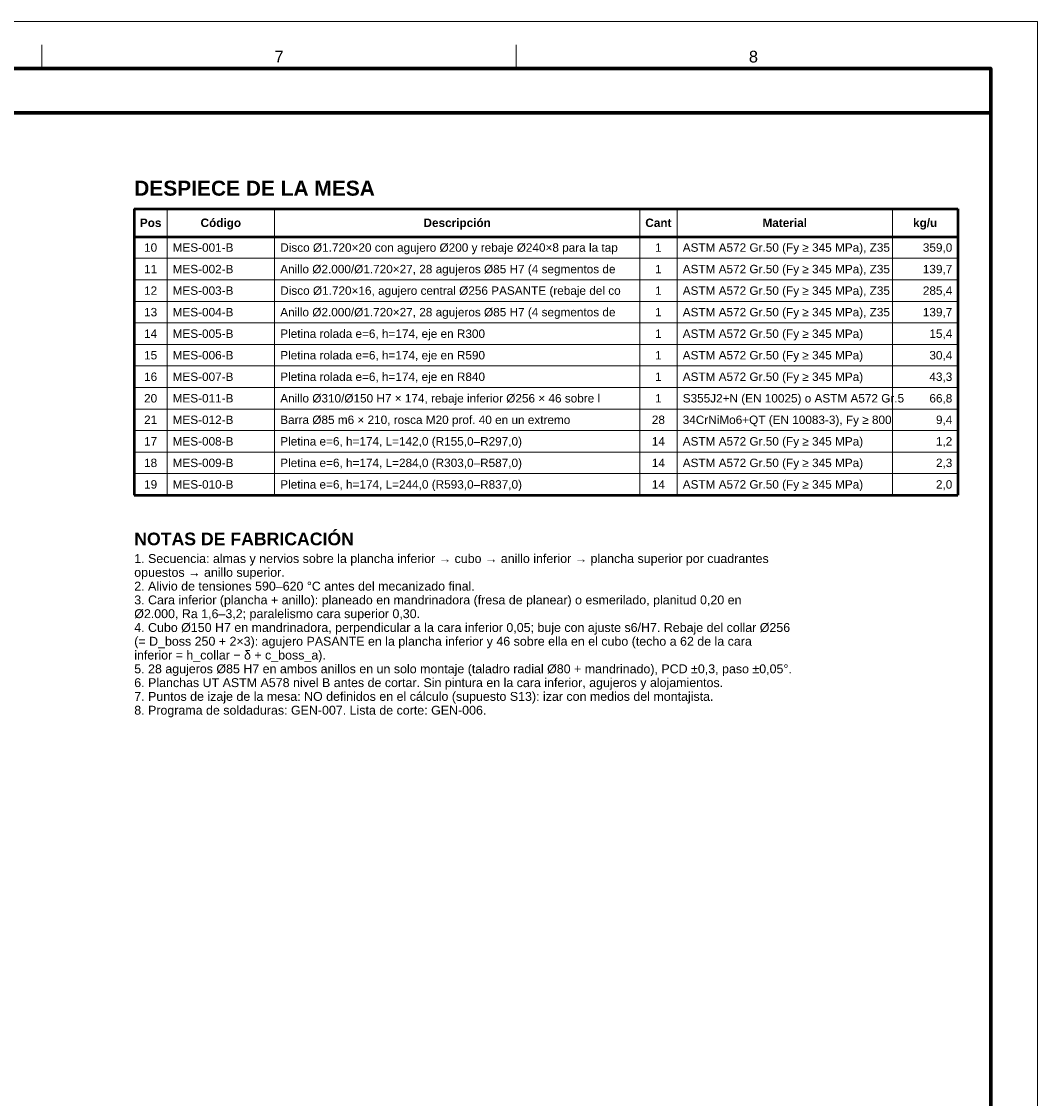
# Model space of a CAD drawing. Header units: millimetres. Extents: x 0 to 841, y 0 to 594.
# Tile 256 of 256: x 624 to 841, y 364 to 594. Entities that reach past the tile are written whole.
import ezdxf
from ezdxf.enums import TextEntityAlignment as Align

# ---------------------------------------------------------------- set-up
doc = ezdxf.new("R2010")
doc.units = ezdxf.units.MM
for name, color, linetype, lineweight in [('FINA', 7, 'CONTINUOUS', 18), ('MARCO', 7, 'CONTINUOUS', 70), ('TXT', 7, 'CONTINUOUS', 25), ('VIS', 7, 'CONTINUOUS', 50)]:
    doc.layers.add(name, color=color, linetype=linetype, lineweight=lineweight)
doc.styles.add('STD', font='LiberationSans-Regular.ttf')
doc.styles.add('STDB', font='LiberationSans-Bold.ttf')

msp = doc.modelspace()

# ---------------------------------------------------------------- linework, layer by layer
at = {"layer": 'FINA'}
for p, q in [((628.25, 584), (628.25, 589)), ((729.62, 584), (729.62, 589)), ((655, 554), (655, 492.82)), ((678, 554), (678, 492.82)), ((756, 554), (756, 492.82)), ((764, 554), (764, 492.82)), ((810, 554), (810, 492.82)), ((648, 543.42), (824, 543.42)), ((648, 538.82), (824, 538.82)), ((648, 534.22), (824, 534.22)), ((648, 529.62), (824, 529.62)), ((648, 525.02), (824, 525.02)), ((648, 520.42), (824, 520.42)), ((648, 515.82), (824, 515.82)), ((648, 511.22), (824, 511.22)), ((648, 506.62), (824, 506.62)), ((648, 502.02), (824, 502.02)), ((648, 497.42), (824, 497.42))]:
    msp.add_line(p, q, dxfattribs=at)
msp.add_lwpolyline([(0, 0), (841, 0), (841, 594), (0, 594)], close=True, dxfattribs=at)
at = {"layer": 'MARCO'}
for points in [[(20, 10), (831, 10), (831, 584), (20, 584)], [(20, 574.5), (831, 574.5), (831, 584), (20, 584)]]:
    msp.add_lwpolyline(points, close=True, dxfattribs=at)
at = {"layer": 'VIS'}
for p, q in [((648, 554), (824, 554)), ((648, 554), (648, 492.82)), ((824, 554), (824, 492.82)), ((648, 548.02), (824, 548.02)), ((648, 492.82), (824, 492.82))]:
    msp.add_line(p, q, dxfattribs=at)

# ---------------------------------------------------------------- texts
at = {"layer": 'TXT'}
for s, height, style, p in [('7', 2.5, 'STD', (678.94, 586.5)), ('8', 2.5, 'STD', (780.31, 586.5)), ('Código', 1.8, 'STDB', (666.5, 551.01)), ('Descripción', 1.8, 'STDB', (717, 551.01)), ('Pos', 1.8, 'STDB', (651.5, 551.01)), ('Cant', 1.8, 'STDB', (760, 551.01)), ('Material', 1.8, 'STDB', (787, 551.01)), ('kg/u', 1.8, 'STDB', (817, 551.01)), ('10', 1.8, 'STD', (651.5, 545.72)), ('1', 1.8, 'STD', (760, 545.72)), ('11', 1.8, 'STD', (651.5, 541.12)), ('1', 1.8, 'STD', (760, 541.12)), ('12', 1.8, 'STD', (651.5, 536.52)), ('1', 1.8, 'STD', (760, 536.52)), ('13', 1.8, 'STD', (651.5, 531.92)), ('1', 1.8, 'STD', (760, 531.92)), ('14', 1.8, 'STD', (651.5, 527.32)), ('1', 1.8, 'STD', (760, 527.32)), ('15', 1.8, 'STD', (651.5, 522.72)), ('1', 1.8, 'STD', (760, 522.72)), ('16', 1.8, 'STD', (651.5, 518.12)), ('1', 1.8, 'STD', (760, 518.12)), ('20', 1.8, 'STD', (651.5, 513.52)), ('1', 1.8, 'STD', (760, 513.52)), ('21', 1.8, 'STD', (651.5, 508.92)), ('28', 1.8, 'STD', (760, 508.92)), ('17', 1.8, 'STD', (651.5, 504.32)), ('14', 1.8, 'STD', (760, 504.32)), ('18', 1.8, 'STD', (651.5, 499.72)), ('14', 1.8, 'STD', (760, 499.72)), ('19', 1.8, 'STD', (651.5, 495.12)), ('14', 1.8, 'STD', (760, 495.12))]:
    msp.add_text(s, height=height, dxfattribs=dict(at, style=style)).set_placement(p, align=Align.MIDDLE_CENTER)
for s, height, style, p in [('DESPIECE DE LA MESA', 3.2, 'STDB', (648, 560)), ('NOTAS DE FABRICACIÓN', 2.7, 'STDB', (648, 484.82)), ('1. Secuencia: almas y nervios sobre la plancha inferior → cubo → anillo inferior → plancha superior por cuadrantes', 1.9, 'STD', (648, 480.23)), ('opuestos → anillo superior.', 1.9, 'STD', (648, 477.28)), ('2. Alivio de tensiones 590–620 °C antes del mecanizado final.', 1.9, 'STD', (648, 474.34)), ('3. Cara inferior (plancha + anillo): planeado en mandrinadora (fresa de planear) o esmerilado, planitud 0,20 en', 1.9, 'STD', (648, 471.39)), ('Ø2.000, Ra 1,6–3,2; paralelismo cara superior 0,30.', 1.9, 'STD', (648, 468.45)), ('4. Cubo Ø150 H7 en mandrinadora, perpendicular a la cara inferior 0,05; buje con ajuste s6/H7. Rebaje del collar Ø256', 1.9, 'STD', (648, 465.5)), ('(= D_boss 250 + 2×3): agujero PASANTE en la plancha inferior y 46 sobre ella en el cubo (techo a 62 de la cara', 1.9, 'STD', (648, 462.56)), ('inferior = h_collar − δ + c_boss_a).', 1.9, 'STD', (648, 459.61)), ('5. 28 agujeros Ø85 H7 en ambos anillos en un solo montaje (taladro radial Ø80 + mandrinado), PCD ±0,3, paso ±0,05°.', 1.9, 'STD', (648, 456.67)), ('6. Planchas UT ASTM A578 nivel B antes de cortar. Sin pintura en la cara inferior, agujeros y alojamientos.', 1.9, 'STD', (648, 453.72)), ('7. Puntos de izaje de la mesa: NO definidos en el cálculo (supuesto S13): izar con medios del montajista.', 1.9, 'STD', (648, 450.78)), ('8. Programa de soldaduras: GEN-007. Lista de corte: GEN-006.', 1.9, 'STD', (648, 447.83))]:
    msp.add_text(s, height=height, dxfattribs=dict(at, style=style)).set_placement(p, align=Align.TOP_LEFT)
at = {"layer": 'TXT', "style": 'STD'}
for s, p in [('MES-001-B', (656.2, 545.72)), ('Disco Ø1.720×20 con agujero Ø200 y rebaje Ø240×8 para la tap', (679.2, 545.72)), ('ASTM A572 Gr.50 (Fy ≥ 345 MPa), Z35 ', (765.2, 545.72)), ('MES-002-B', (656.2, 541.12)), ('Anillo Ø2.000/Ø1.720×27, 28 agujeros Ø85 H7 (4 segmentos de ', (679.2, 541.12)), ('ASTM A572 Gr.50 (Fy ≥ 345 MPa), Z35 ', (765.2, 541.12)), ('MES-003-B', (656.2, 536.52)), ('Disco Ø1.720×16, agujero central Ø256 PASANTE (rebaje del co', (679.2, 536.52)), ('ASTM A572 Gr.50 (Fy ≥ 345 MPa), Z35 ', (765.2, 536.52)), ('MES-004-B', (656.2, 531.92)), ('Anillo Ø2.000/Ø1.720×27, 28 agujeros Ø85 H7 (4 segmentos de ', (679.2, 531.92)), ('ASTM A572 Gr.50 (Fy ≥ 345 MPa), Z35 ', (765.2, 531.92)), ('MES-005-B', (656.2, 527.32)), ('Pletina rolada e=6, h=174, eje en R300', (679.2, 527.32)), ('ASTM A572 Gr.50 (Fy ≥ 345 MPa)', (765.2, 527.32)), ('MES-006-B', (656.2, 522.72)), ('Pletina rolada e=6, h=174, eje en R590', (679.2, 522.72)), ('ASTM A572 Gr.50 (Fy ≥ 345 MPa)', (765.2, 522.72)), ('MES-007-B', (656.2, 518.12)), ('Pletina rolada e=6, h=174, eje en R840', (679.2, 518.12)), ('ASTM A572 Gr.50 (Fy ≥ 345 MPa)', (765.2, 518.12)), ('MES-011-B', (656.2, 513.52)), ('Anillo Ø310/Ø150 H7 × 174, rebaje inferior Ø256 × 46 sobre l', (679.2, 513.52)), ('S355J2+N (EN 10025) o ASTM A572 Gr.5', (765.2, 513.52)), ('MES-012-B', (656.2, 508.92)), ('Barra Ø85 m6 × 210, rosca M20 prof. 40 en un extremo', (679.2, 508.92)), ('34CrNiMo6+QT (EN 10083-3), Fy ≥ 800 ', (765.2, 508.92)), ('MES-008-B', (656.2, 504.32)), ('Pletina e=6, h=174, L=142,0 (R155,0–R297,0)', (679.2, 504.32)), ('ASTM A572 Gr.50 (Fy ≥ 345 MPa)', (765.2, 504.32)), ('MES-009-B', (656.2, 499.72)), ('Pletina e=6, h=174, L=284,0 (R303,0–R587,0)', (679.2, 499.72)), ('ASTM A572 Gr.50 (Fy ≥ 345 MPa)', (765.2, 499.72)), ('MES-010-B', (656.2, 495.12)), ('Pletina e=6, h=174, L=244,0 (R593,0–R837,0)', (679.2, 495.12)), ('ASTM A572 Gr.50 (Fy ≥ 345 MPa)', (765.2, 495.12))]:
    msp.add_text(s, height=1.8, dxfattribs=at).set_placement(p, align=Align.MIDDLE_LEFT)
for s, p in [('359,0', (822.8, 545.72)), ('139,7', (822.8, 541.12)), ('285,4', (822.8, 536.52)), ('139,7', (822.8, 531.92)), ('15,4', (822.8, 527.32)), ('30,4', (822.8, 522.72)), ('43,3', (822.8, 518.12)), ('66,8', (822.8, 513.52)), ('9,4', (822.8, 508.92)), ('1,2', (822.8, 504.32)), ('2,3', (822.8, 499.72)), ('2,0', (822.8, 495.12))]:
    msp.add_text(s, height=1.8, dxfattribs=at).set_placement(p, align=Align.MIDDLE_RIGHT)

doc.saveas('drawing.dxf')
